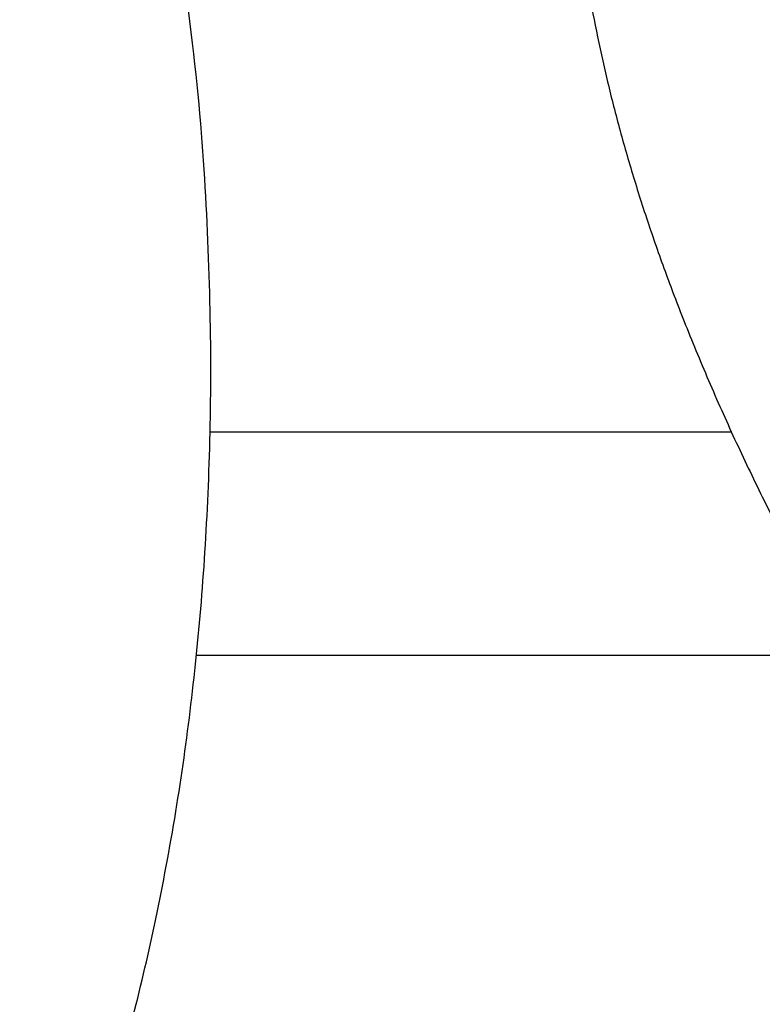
# Model space of a CAD drawing. Header units: inches. Extents: x 24 to 1128, y -58 to 748.
# Tile 202 of 256: x 187.957 to 188.615, y 392.59 to 393.462. Entities that reach past the tile are written whole.
import ezdxf

# ---------------------------------------------------------------- set-up
doc = ezdxf.new("R2010")
doc.units = ezdxf.units.IN
doc.header["$LTSCALE"] = 32
doc.header["$MEASUREMENT"] = 0
doc.layers.add('Visible (ANSI)', color=7, linetype='Continuous', lineweight=30)

msp = doc.modelspace()

# ---------------------------------------------------------------- linework, layer by layer
at = {"layer": 'Visible (ANSI)'}
for p, q in [((188.12534, 393.09679), (188.58713, 393.09679)), ((188.69109, 392.89867), (188.11321, 392.89867))]:
    msp.add_line(p, q, dxfattribs=at)
for points, knots in [([(188.11278, 397.1586), (187.7595, 397.51347), (187.64327, 397.56659), (187.39127, 397.76871), (186.82966, 398.0345), (186.34557, 398.17856), (185.99548, 398.24718), (185.48413, 398.284), (185.10396, 398.26264), (184.85611, 398.23121), (184.27732, 398.10983), (183.31347, 397.56157), (182.91721, 396.88521), (182.73025, 396.26574), (182.70547, 395.50736), (182.97756, 394.8359), (183.27603, 394.39928), (184.12725, 393.85809), (184.51937, 393.72524), (185.21387, 393.50093), (185.63081, 393.31153), (185.7785, 393.2185), (185.88369, 393.1356), (185.91224, 392.96606), (185.86764, 392.8207), (185.71575, 392.67475), (185.26749, 392.60574), (185.03466, 392.66735), (184.6764, 392.78107), (184.24684, 392.98238), (183.88703, 393.25982), (183.71732, 393.46212), (183.51247, 393.67636)], [0, 0, 0, 0, 0, 0.074085, 0.10269, 0.133689, 0.16679, 0.198605, 0.227525, 0.257011, 0.291036, 0.329253, 0.371353, 0.415239, 0.455898, 0.494781, 0.535382, 0.575034, 0.615343, 0.653819, 0.685392, 0.711703, 0.732004, 0.749282, 0.767325, 0.789255, 0.813362, 0.840082, 0.86874, 0.896879, 0.925496, 1, 1, 1, 1, 1]), ([(182.34694, 391.95796), (182.67062, 391.71477), (182.93374, 391.25359), (184.23559, 390.75326), (185.09729, 390.62576), (186.10884, 390.69296), (186.78428, 391.00343), (187.53302, 391.44337), (188.00812, 392.30757), (188.10783, 392.76515), (188.14819, 393.19428), (188.07332, 393.96845), (187.55039, 394.73011), (187.09104, 395.00527), (186.77664, 395.21528), (186.04385, 395.46353), (185.71019, 395.59886), (185.2901, 395.75168), (185.15827, 395.8286), (184.9862, 395.92875), (184.95185, 396.07159), (184.97115, 396.17316), (185.03244, 396.27627), (185.20533, 396.34), (185.4458, 396.37529), (185.62543, 396.37298), (186.05482, 396.27208), (186.51641, 396.05292), (186.77822, 395.80866), (186.97945, 395.58791), (187.08802, 395.48133)], [0, 0, 0, 0, 0, 0.107991, 0.154721, 0.201249, 0.247092, 0.294045, 0.337268, 0.377117, 0.415859, 0.454911, 0.494638, 0.534662, 0.574373, 0.610521, 0.645386, 0.677292, 0.703632, 0.725706, 0.744086, 0.761302, 0.778538, 0.797356, 0.818035, 0.842792, 0.870677, 0.899937, 0.930619, 1, 1, 1, 1, 1]), ([(188.43541, 393.76408), (188.44264, 393.66175), (188.43728, 393.44505), (188.57189, 393.08638), (188.80051, 392.70243), (189.20918, 392.36458), (189.693, 392.1795), (189.91898, 392.17637), (190.18567, 392.17433)], [-1, -1, -1, -1, -1, -0.731413, -0.604115, -0.468846, -0.333858, 0, 0, 0, 0, 0])]:
    msp.add_open_spline(points, degree=4, knots=knots, dxfattribs=at)

doc.saveas('drawing.dxf')
